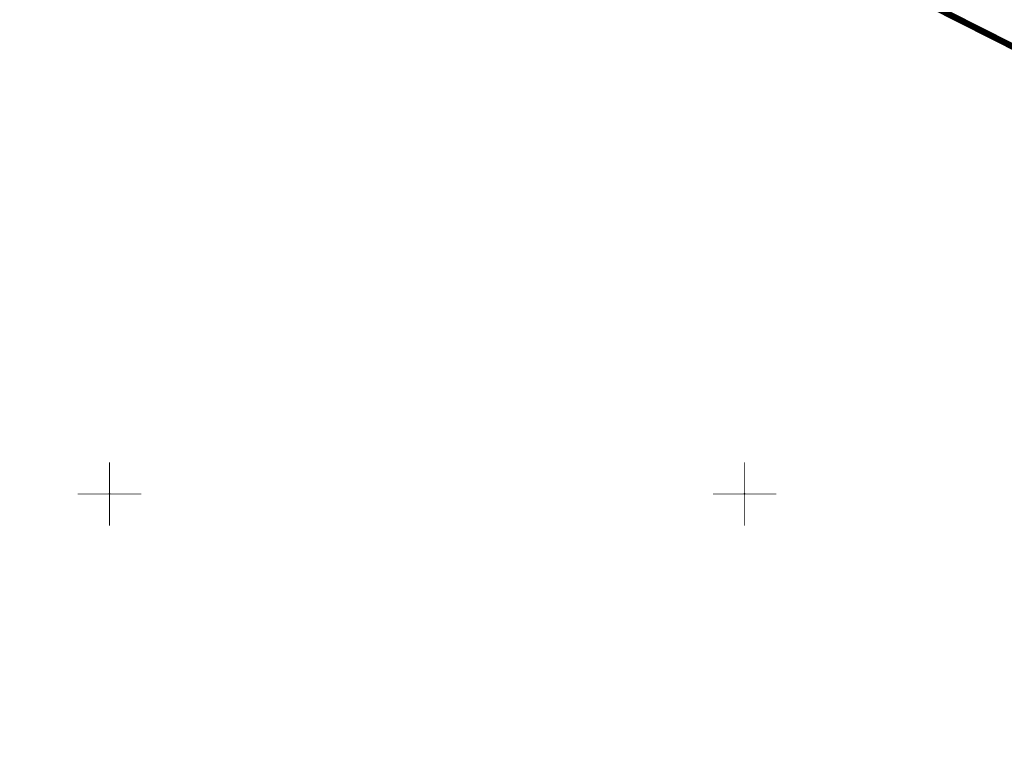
# Model space of a CAD drawing. Extents: x 0 to 7432618, y -40 to 5712028.
# Tile 4 of 165: x 7430343 to 7430420, y 5711579 to 5711637. Entities that reach past the tile are written whole.
import ezdxf

# ---------------------------------------------------------------- set-up
doc = ezdxf.new("R2010")
doc.units = 0
doc.header["$MEASUREMENT"] = 0
doc.linetypes.add('0', pattern=[1.5, 1, -0.5])
doc.layers.add('zakres', color=7, linetype='Continuous')

msp = doc.modelspace()

# ---------------------------------------------------------------- linework, layer by layer
at = {"layer": 'zakres', "color": 18, "linetype": '0', "true_color": 0x000000, "const_width": 0.5}
msp.add_lwpolyline([(7430373.949, 5711738.752), (7430343.264, 5711674.558), (7430724.141, 5711482.075), (7430757.406, 5711547.147), (7430373.949, 5711738.752)], dxfattribs=at)
at = {"layer": 'zakres', "color": 18, "true_color": 0x000000, "const_width": 0.065}
for points in [[(7430350, 5711597.5), (7430350, 5711602.5)], [(7430400, 5711597.5), (7430400, 5711602.5)], [(7430347.5, 5711600), (7430352.5, 5711600)], [(7430397.5, 5711600), (7430402.5, 5711600)]]:
    msp.add_lwpolyline(points, dxfattribs=at)
at = {"layer": 'zakres', "color": 18, "true_color": 0x000000}
for p in [(7430350, 5711600), (7430400, 5711600)]:
    msp.add_point(p, dxfattribs=at)

doc.saveas('drawing.dxf')
